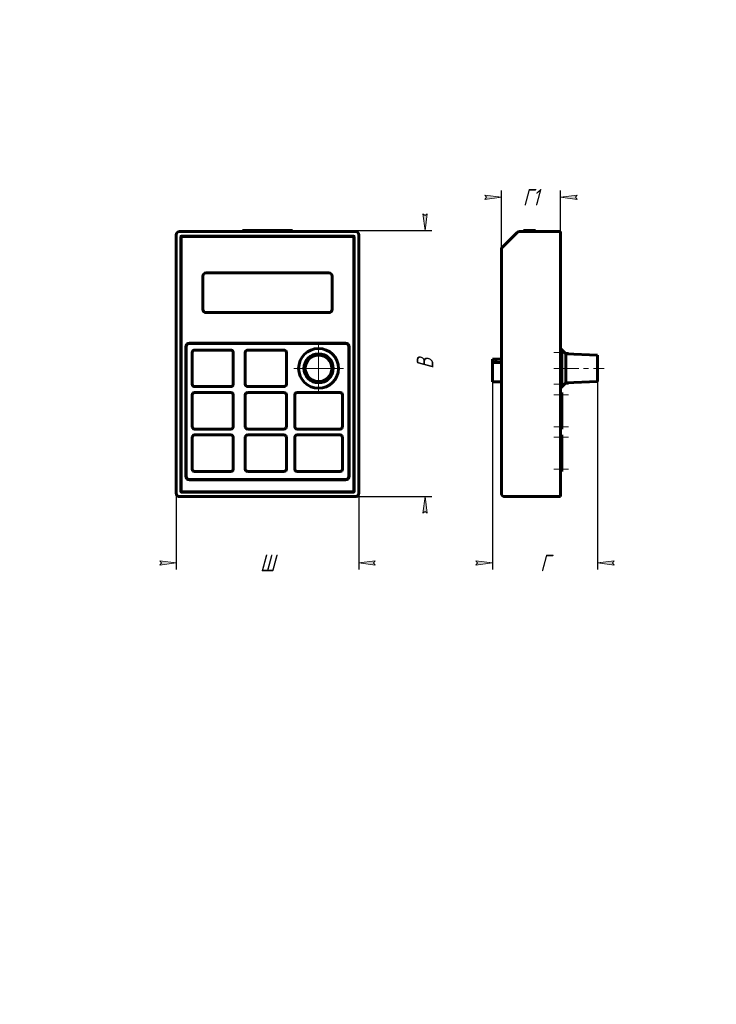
# Model space of a CAD drawing. Header units: millimetres. Extents: x 0 to 210, y 0 to 297.
import ezdxf

# ---------------------------------------------------------------- set-up
doc = ezdxf.new("R2010")
doc.units = ezdxf.units.MM
for name, pattern in [('K5LT_AXLED', [12, 7.5, -1.5, 1.5, -1.5]), ('K5LT_BASIC', [0]), ('K5LT_THIN', [0])]:
    doc.linetypes.add(name, pattern=pattern)
doc.layers.add('Системный слой', color=7, linetype='Continuous')
doc.styles.add('KDIMTEXTSTYLE', font='GOST_AU.SHX', dxfattribs={"width": 0.96, "oblique": 15, "height": 5})
doc.dimstyles.new('KDIMSTYLE (1.00)', dxfattribs={"dimtxt": 5, "dimasz": 1, "dimexe": 2, "dimexo": 0, "dimgap": 1, "dimtad": 1, "dimtxsty": 'KDIMTEXTSTYLE', "dimsah": 1, "dimcen": 0, "dimdle": 1, "dimadec": 0, "dimazin": 0, "dimtfac": 0.667, "dimtmove": 0, "dimatfit": 3, "dimfxl": 1, "dimtvp": 1, "dimtolj": 1, "dimtzin": 0, "dimarcsym": 0})

# ---------------------------------------------------------------- blocks, each defined once
blk = doc.blocks.new('U0')
at = {"layer": 'Системный слой', "color": 30, "linetype": 'K5LT_AXLED', "lineweight": 18, "true_color": 0xff8000}
for q in [(90.09743083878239, 199.8315888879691), (82.09743083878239, 191.8315888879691), (98.09743083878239, 191.8315888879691), (90.09743083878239, 183.8315888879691)]:
    blk.add_line((90.09743083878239, 191.8315888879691), q, dxfattribs=at)
blk = doc.blocks.new('KDIMARROW_01')
at = {"layer": 'Системный слой'}
blk.add_hatch(color=0, dxfattribs=at).paths.add_polyline_path([(0, 0), (-5, 0.658262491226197), (-4.5, 5.51091059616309e-16), (-5, -0.6582624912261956)])
at = {"layer": 'Системный слой', "color": 0, "linetype": 'K5LT_THIN', "lineweight": 18}
for p, q in [((-4.5, 5.51091059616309e-16), (-5, 0.658262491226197)), ((-5, 0.658262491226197), (0, 0)), ((0, 0), (-5, -0.6582624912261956)), ((-5, -0.6582624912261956), (-4.5, 5.51091059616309e-16)), ((0, 0), (-1, 0))]:
    blk.add_line(p, q, dxfattribs=at)

msp = doc.modelspace()

# ---------------------------------------------------------------- linework, layer by layer
at = {"layer": 'Системный слой', "color": 150, "linetype": 'K5LT_BASIC', "lineweight": 60, "true_color": 0x0080ff}
for p, q in [((47.1974308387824, 232.1315888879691), (47.1974308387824, 154.1315888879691)), ((101.1974308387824, 233.1315888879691), (48.1974308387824, 233.1315888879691)), ((100.6974308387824, 231.7315888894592), (48.6974308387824, 231.7315888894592)), ((67.1974308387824, 233.4315888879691), (82.1974308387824, 233.4315888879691)), ((67.1974308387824, 233.1315888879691), (67.1974308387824, 233.4315888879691)), ((82.1974308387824, 233.1315888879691), (82.1974308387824, 233.4315888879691)), ((102.1974308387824, 154.1315888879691), (102.1974308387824, 232.1315888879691)), ((149.9203614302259, 232.8386956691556), (145.5061478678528, 228.4244821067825)), ((150.6274682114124, 233.1315888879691), (163.0132546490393, 233.1315888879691)), ((151.9132546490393, 233.1315888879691), (151.9132546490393, 233.4315888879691)), ((151.9132546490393, 233.4315888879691), (155.5132546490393, 233.4315888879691)), ((155.5132546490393, 233.1315888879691), (155.5132546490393, 233.4315888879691)), ((163.0132546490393, 233.1315888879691), (163.0132546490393, 232.1315888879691)), ((163.0132546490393, 232.1315888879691), (163.0132546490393, 154.1315888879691)), ((48.59743083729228, 231.6315888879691), (48.59743083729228, 154.6315888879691)), ((100.6974308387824, 231.6315888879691), (48.6974308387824, 231.6315888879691)), ((48.6974308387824, 231.6315888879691), (48.6974308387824, 154.6315888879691)), ((100.6974308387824, 154.6315888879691), (100.6974308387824, 231.6315888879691)), ((100.7974308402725, 154.6315888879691), (100.7974308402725, 231.6315888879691)), ((145.2132546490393, 227.717375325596), (145.2132546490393, 154.1315888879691)), ((93.1974308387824, 220.6315888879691), (56.1974308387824, 220.6315888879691)), ((55.1974308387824, 219.6315888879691), (55.1974308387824, 209.6315888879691)), ((94.1974308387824, 209.6315888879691), (94.1974308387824, 219.6315888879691)), ((56.1974308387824, 208.6315888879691), (93.1974308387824, 208.6315888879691)), ((98.19743083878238, 199.4315888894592), (51.1974308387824, 199.4315888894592)), ((98.19743083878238, 199.3315888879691), (51.1974308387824, 199.3315888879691)), ((50.09743083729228, 198.3315888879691), (50.09743083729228, 159.3315888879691)), ((50.1974308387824, 198.3315888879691), (50.1974308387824, 159.3315888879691)), ((51.9974308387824, 196.6315888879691), (51.9974308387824, 187.0315888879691)), ((63.6974308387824, 197.3315888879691), (52.6974308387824, 197.3315888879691)), ((64.3974308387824, 187.0315888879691), (64.3974308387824, 196.6315888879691)), ((67.99743083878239, 196.6315888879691), (67.99743083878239, 187.0315888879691)), ((79.6974308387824, 197.3315888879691), (68.6974308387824, 197.3315888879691)), ((80.3974308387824, 187.0315888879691), (80.3974308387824, 196.6315888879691)), ((99.1974308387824, 159.3315888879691), (99.1974308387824, 198.3315888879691)), ((99.29743084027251, 159.3315888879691), (99.29743084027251, 198.3315888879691)), ((163.0132546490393, 197.8315888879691), (164.6132546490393, 196.2315888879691)), ((163.0132546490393, 197.3315888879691), (163.4132546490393, 197.3315888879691)), ((163.4132546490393, 197.3315888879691), (163.4132546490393, 196.6315888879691)), ((163.4132546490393, 196.6315888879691), (163.4132546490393, 187.0315888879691)), ((164.6132546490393, 196.2315888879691), (164.6132546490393, 187.4315888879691)), ((164.6132546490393, 196.2315888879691), (174.2132546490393, 195.8315888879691)), ((142.5132546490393, 194.6315888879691), (143.5132546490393, 194.6315888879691)), ((142.5132546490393, 193.6315888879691), (142.5132546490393, 194.6315888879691)), ((145.2132546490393, 193.6315888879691), (142.5132546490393, 193.6315888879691)), ((142.5132546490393, 187.7315888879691), (142.5132546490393, 193.6315888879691)), ((145.2132546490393, 194.6315888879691), (143.5132546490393, 194.6315888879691)), ((143.5132546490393, 193.6315888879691), (143.5132546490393, 194.6315888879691)), ((174.2132546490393, 195.8315888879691), (174.2132546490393, 187.8315888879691)), ((145.2132546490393, 187.7315888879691), (142.5132546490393, 187.7315888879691)), ((163.0132546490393, 185.8315888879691), (164.6132546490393, 187.4315888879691)), ((164.6132546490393, 187.4315888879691), (174.2132546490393, 187.8315888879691)), ((52.6974308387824, 186.3315888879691), (63.6974308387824, 186.3315888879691)), ((63.6974308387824, 184.5315888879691), (52.6974308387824, 184.5315888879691)), ((68.6974308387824, 186.3315888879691), (79.6974308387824, 186.3315888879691)), ((79.6974308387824, 184.5315888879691), (68.6974308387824, 184.5315888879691)), ((96.59743083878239, 184.5315888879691), (83.59743083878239, 184.5315888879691)), ((163.0132546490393, 186.3315888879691), (163.4132546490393, 186.3315888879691)), ((163.0132546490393, 184.5315888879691), (163.4132546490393, 184.5315888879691)), ((163.4132546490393, 187.0315888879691), (163.4132546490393, 186.3315888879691)), ((163.4132546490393, 184.5315888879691), (163.4132546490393, 183.8315888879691)), ((51.99743083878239, 183.8315888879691), (51.99743083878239, 174.2315888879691)), ((64.3974308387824, 174.2315888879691), (64.3974308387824, 183.8315888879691)), ((67.9974308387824, 183.8315888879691), (67.9974308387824, 174.2315888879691)), ((80.3974308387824, 174.2315888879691), (80.3974308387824, 183.8315888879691)), ((82.89743083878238, 183.8315888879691), (82.89743083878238, 174.2315888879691)), ((97.29743083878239, 174.2315888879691), (97.29743083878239, 183.8315888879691)), ((163.4132546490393, 183.8315888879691), (163.4132546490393, 174.2315888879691)), ((52.6974308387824, 173.5315888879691), (63.6974308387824, 173.5315888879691)), ((68.6974308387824, 173.5315888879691), (79.6974308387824, 173.5315888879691)), ((83.59743083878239, 173.5315888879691), (96.59743083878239, 173.5315888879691)), ((163.0132546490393, 173.5315888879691), (163.4132546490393, 173.5315888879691)), ((163.4132546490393, 174.2315888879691), (163.4132546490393, 173.5315888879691)), ((51.99743083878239, 171.0315888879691), (51.9974308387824, 161.4315888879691)), ((63.6974308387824, 171.7315888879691), (52.6974308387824, 171.7315888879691)), ((64.3974308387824, 161.4315888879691), (64.3974308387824, 171.0315888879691)), ((67.9974308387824, 171.0315888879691), (67.9974308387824, 161.4315888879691)), ((79.6974308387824, 171.7315888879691), (68.6974308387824, 171.7315888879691)), ((80.3974308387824, 161.4315888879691), (80.3974308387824, 171.0315888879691)), ((82.89743083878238, 171.0315888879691), (82.8974308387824, 161.4315888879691)), ((96.59743083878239, 171.7315888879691), (83.59743083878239, 171.7315888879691)), ((97.29743083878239, 161.4315888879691), (97.29743083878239, 171.0315888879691)), ((163.0132546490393, 171.7315888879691), (163.4132546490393, 171.7315888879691)), ((163.4132546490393, 171.7315888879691), (163.4132546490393, 171.0315888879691)), ((163.4132546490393, 171.0315888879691), (163.4132546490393, 161.4315888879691)), ((52.6974308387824, 160.7315888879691), (63.6974308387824, 160.7315888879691)), ((68.6974308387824, 160.7315888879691), (79.6974308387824, 160.7315888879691)), ((83.59743083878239, 160.7315888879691), (96.5974308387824, 160.7315888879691)), ((163.0132546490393, 160.7315888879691), (163.4132546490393, 160.7315888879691)), ((163.4132546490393, 161.4315888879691), (163.4132546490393, 160.7315888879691)), ((51.1974308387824, 158.3315888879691), (98.1974308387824, 158.3315888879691)), ((51.1974308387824, 158.231588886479), (98.1974308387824, 158.231588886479)), ((48.6974308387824, 154.6315888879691), (100.6974308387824, 154.6315888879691)), ((48.6974308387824, 154.531588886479), (100.6974308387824, 154.531588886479)), ((48.1974308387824, 153.1315888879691), (101.1974308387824, 153.1315888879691)), ((146.2132546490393, 153.1315888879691), (163.0132546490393, 153.1315888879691)), ((163.0132546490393, 154.1315888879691), (163.0132546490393, 153.1315888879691))]:
    msp.add_line(p, q, dxfattribs=at)
at = {"layer": 'Системный слой', "color": 30, "linetype": 'K5LT_AXLED', "lineweight": 18, "true_color": 0xff8000}
for p, q in [((161.0132546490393, 196.6315888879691), (165.4132546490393, 196.6315888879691)), ((161.0132546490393, 191.8315888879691), (176.2132546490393, 191.8315888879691)), ((161.0132546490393, 187.0315888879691), (165.4132546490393, 187.0315888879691)), ((161.0132546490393, 183.8315888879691), (165.4132546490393, 183.8315888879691)), ((161.0132546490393, 174.2315888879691), (165.4132546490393, 174.2315888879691)), ((161.0132546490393, 171.0315888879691), (165.4132546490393, 171.0315888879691)), ((161.0132546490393, 161.4315888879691), (165.4132546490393, 161.4315888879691))]:
    msp.add_line(p, q, dxfattribs=at)
at = {"layer": 'Системный слой', "color": 150, "linetype": 'K5LT_BASIC', "lineweight": 60, "true_color": 0x0080ff}
for radius in [6, 4.399999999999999, 4]:
    msp.add_circle((90.09743083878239, 191.8315888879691), radius, dxfattribs=at)
for centre, radius, start, end in [((48.1974308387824, 232.1315888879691), 1, 90, 179.9999999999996), ((48.6974308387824, 231.6315888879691), 0.1000000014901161, 90, 180), ((100.6974308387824, 231.6315888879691), 0.1000000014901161, 0, 90), ((101.1974308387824, 232.1315888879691), 1, 0, 90), ((150.6274682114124, 232.1315888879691), 1, 90.0000000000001, 135.0000000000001), ((146.2132546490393, 227.717375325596), 1, 134.9999999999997, 179.9999999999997), ((56.1974308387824, 219.6315888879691), 1, 90, 180), ((93.1974308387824, 219.6315888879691), 1, 0, 90), ((56.1974308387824, 209.6315888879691), 1, 180, 270), ((93.1974308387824, 209.6315888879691), 1, 270, 0), ((51.1974308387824, 198.3315888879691), 1.100000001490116, 90, 180), ((51.1974308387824, 198.3315888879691), 1, 90, 180), ((98.1974308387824, 198.3315888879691), 1.100000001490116, 0, 90), ((98.1974308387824, 198.3315888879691), 1, 0, 90), ((52.6974308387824, 196.6315888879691), 0.7, 90, 180), ((63.6974308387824, 196.6315888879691), 0.7, 0, 90), ((68.6974308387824, 196.6315888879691), 0.7, 89.99999999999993, 180), ((79.6974308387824, 196.6315888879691), 0.7, 0, 90), ((52.6974308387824, 187.0315888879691), 0.7, 180, 269.9999999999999), ((52.6974308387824, 183.8315888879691), 0.6999999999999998, 90, 180), ((63.6974308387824, 187.0315888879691), 0.7, 270, 0), ((63.6974308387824, 183.8315888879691), 0.7, 0, 90), ((68.6974308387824, 187.0315888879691), 0.7, 180, 269.9999999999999), ((68.6974308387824, 183.8315888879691), 0.6999999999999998, 89.99999999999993, 180), ((79.6974308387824, 187.0315888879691), 0.7, 270.0000000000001, 0), ((79.6974308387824, 183.8315888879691), 0.7, 0, 90), ((83.59743083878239, 183.8315888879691), 0.6999999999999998, 90, 180), ((96.59743083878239, 183.8315888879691), 0.7, 0, 90), ((52.6974308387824, 174.2315888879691), 0.7, 180, 270), ((63.6974308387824, 174.2315888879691), 0.6999999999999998, 270, 0), ((68.6974308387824, 174.2315888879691), 0.7, 180, 270), ((79.6974308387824, 174.2315888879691), 0.6999999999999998, 269.9999999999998, 0), ((83.59743083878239, 174.2315888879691), 0.7, 180, 270), ((96.59743083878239, 174.2315888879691), 0.6999999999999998, 270, 0), ((52.6974308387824, 171.0315888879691), 0.6999999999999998, 90, 180), ((63.6974308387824, 171.0315888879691), 0.7, 0, 90), ((68.6974308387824, 171.0315888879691), 0.6999999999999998, 89.99999999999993, 180), ((79.6974308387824, 171.0315888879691), 0.7, 0, 90), ((83.59743083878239, 171.0315888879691), 0.6999999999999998, 90, 180), ((96.59743083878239, 171.0315888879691), 0.7, 0, 90), ((52.6974308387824, 161.4315888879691), 0.7, 180, 270), ((63.6974308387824, 161.4315888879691), 0.7, 270, 0), ((68.6974308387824, 161.4315888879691), 0.7, 180, 270), ((79.6974308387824, 161.4315888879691), 0.7, 269.9999999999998, 0), ((83.59743083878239, 161.4315888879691), 0.7, 180, 270), ((96.5974308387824, 161.4315888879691), 0.7, 270, 0), ((51.1974308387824, 159.3315888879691), 1.100000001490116, 180, 270), ((51.1974308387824, 159.3315888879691), 1, 180, 270), ((98.1974308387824, 159.3315888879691), 1.100000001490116, 270, 0), ((98.1974308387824, 159.3315888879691), 1, 270, 0), ((48.6974308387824, 154.6315888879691), 0.1000000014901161, 180, 270), ((100.6974308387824, 154.6315888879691), 0.1000000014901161, 270, 0), ((48.1974308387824, 154.1315888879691), 1, 180, 270.0000000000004), ((101.1974308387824, 154.1315888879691), 0.9999999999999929, 269.9999999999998, 0), ((146.2132546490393, 154.1315888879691), 1, 180, 270)]:
    msp.add_arc(centre, radius, start, end, dxfattribs=at)

# ---------------------------------------------------------------- block references
at = {"layer": 'Системный слой'}
msp.add_blockref('U0', (0, 0), dxfattribs=at)

# ---------------------------------------------------------------- dimensions: what is measured, and where the dimension line sits
at = {"layer": 'Системный слой', "color": 7}
for base, p1, p2, location, text in [((145.2132546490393, 243.4315888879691), (163.0132546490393, 232.1315888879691), (145.2132546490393, 227.717375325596), (154.1132546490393, 243.4315888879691), '\\H5.0;\\W0.965;\\Q15;\\H5.0;\\W0.965;\\Q15;\\Q15;Г1'), ((142.5132546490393, 133.1315888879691), (174.2132546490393, 187.8315888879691), (142.5132546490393, 187.7315888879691), (158.3632546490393, 133.1315888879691), '\\H5.0;\\W0.965;\\Q15;\\H5.0;\\W0.965;\\Q15;\\Q15;Г'), ((47.1974308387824, 133.1315888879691), (102.1974308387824, 154.1315888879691), (47.1974308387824, 154.1315888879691), (74.6974308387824, 133.1315888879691), '\\H5.0;\\W0.965;\\Q15;\\H5.0;\\W0.965;\\Q15;\\Q15;Ш')]:
    msp.add_linear_dim(base=base, p1=p1, p2=p2, location=location, text=text, dimstyle='KDIMSTYLE (1.00)', override={"dimexo": 0, "dimblk1": 'KDIMARROW_01', "dimblk2": 'KDIMARROW_01', "dimse1": 0, "dimse2": 0, "dimclrt": 7, "dimtolj": 1}, dxfattribs=at).render()
msp.add_linear_dim(base=(122.1974308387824, 153.1315888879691), p1=(82.1974308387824, 233.4315888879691), p2=(101.1974308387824, 153.1315888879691), angle=90, location=(122.1974308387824, 193.2815888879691), text='\\H5.0;\\W0.965;\\Q15;\\H5.0;\\W0.965;\\Q15;\\Q15;В', dimstyle='KDIMSTYLE (1.00)', override={"dimexo": 0, "dimblk1": 'KDIMARROW_01', "dimblk2": 'KDIMARROW_01', "dimse1": 0, "dimse2": 0, "dimclrt": 7, "dimtolj": 1}, dxfattribs=at).render()

doc.saveas('drawing.dxf')
